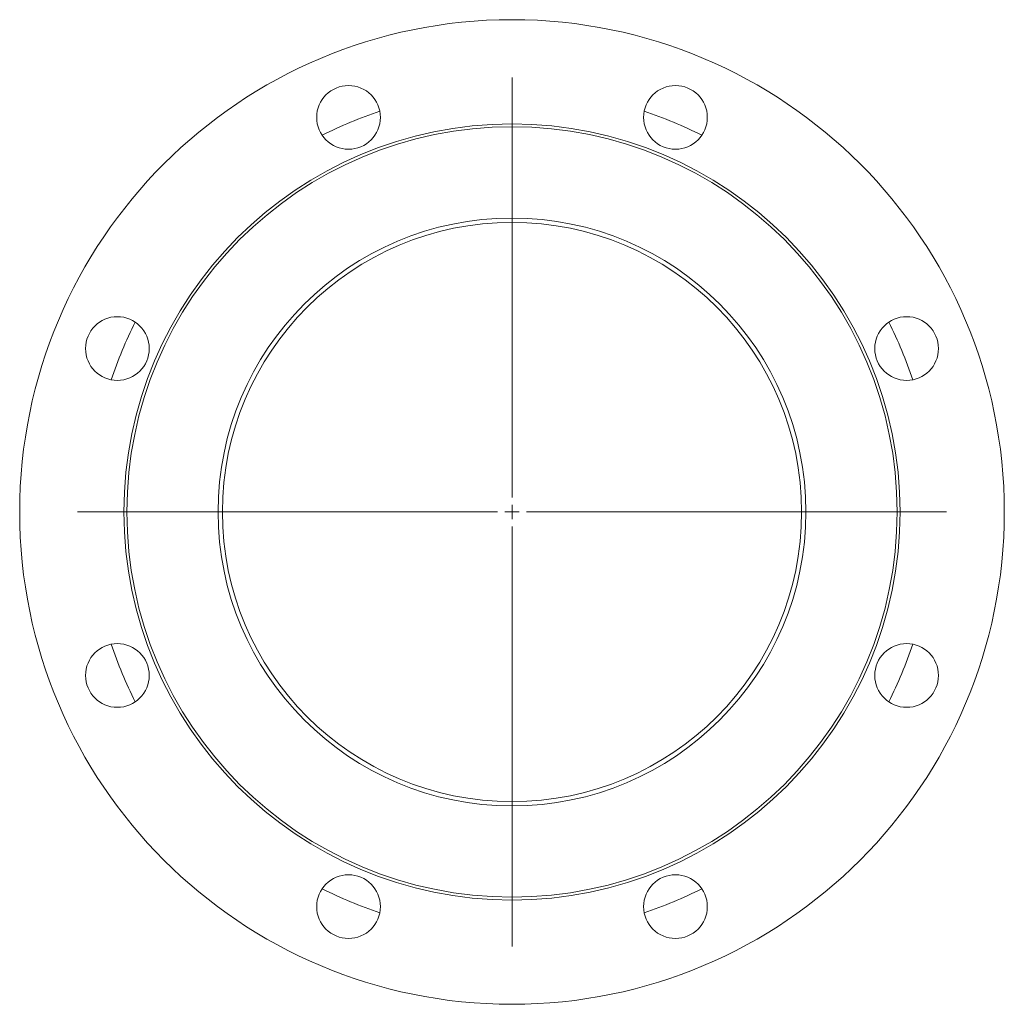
# Model space of a CAD drawing. Header units: millimetres. Extents: x 40 to 380, y 7 to 347.
import ezdxf

# ---------------------------------------------------------------- set-up
doc = ezdxf.new("R2010")
doc.units = ezdxf.units.MM

# ---------------------------------------------------------------- blocks, each defined once
blk = doc.blocks.new('SW_CENTERMARKSYMBOL_0')
at = {"color": 0, "linetype": 'Continuous', "lineweight": 0}
for p, q in [((0, 5), (0, 150)), ((-5, 0), (-150, 0)), ((0, 0), (-2.5, 0)), ((0, 0), (0, 2.5)), ((0, 0), (0, -2.5)), ((0, 0), (2.5, 0)), ((5, 0), (150, 0)), ((0, -5), (0, -150))]:
    blk.add_line(p, q, dxfattribs=at)

msp = doc.modelspace()

# ---------------------------------------------------------------- linework, layer by layer
at = {"color": 7, "linetype": 'Continuous', "lineweight": 15}
for centre, radius in [((210, 177.38), 170), ((153.55, 313.65), 11), ((266.45, 313.65), 11), ((210, 177.38), 134), ((210, 177.38), 133), ((210, 177.38), 101.5), ((210, 177.38), 100), ((73.73, 233.82), 11), ((346.27, 233.82), 11), ((73.73, 120.93), 11), ((346.27, 120.93), 11), ((153.55, 41.1), 11), ((266.45, 41.1), 11)]:
    msp.add_circle(centre, radius, dxfattribs=at)
for start, end in [(108.2579, 116.7421), (63.2579, 71.7421), (153.2579, 161.7421), (18.2579, 26.7421), (198.2579, 206.7421), (333.2579, 341.7421), (243.2579, 251.7421), (288.2579, 296.7421)]:
    msp.add_arc((210, 177.38), 145.7, start, end, dxfattribs=at)

# ---------------------------------------------------------------- block references
at = {"color": 7, "linetype": 'Continuous', "lineweight": 0}
msp.add_blockref('SW_CENTERMARKSYMBOL_0', (210, 177.38), dxfattribs=at)

doc.saveas('drawing.dxf')
